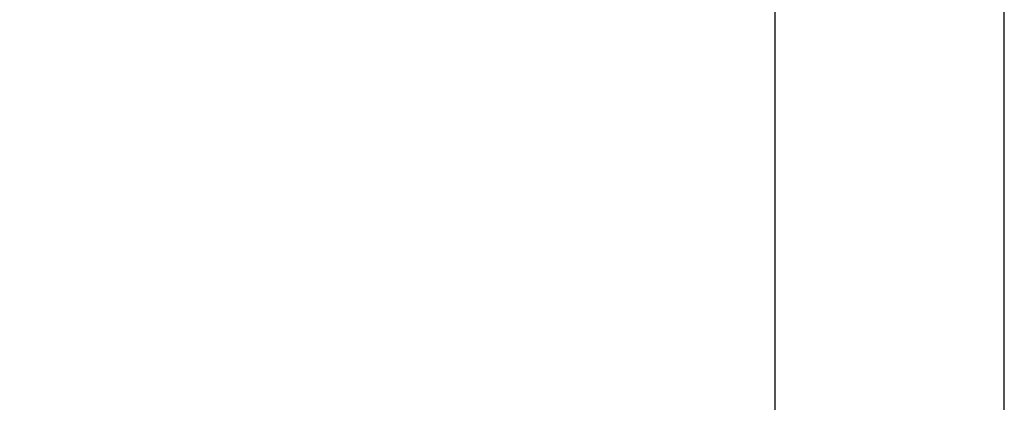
# Model space of a CAD drawing. Header units: millimetres. Extents: x 0 to 4205, y -17 to 2970.
# Tile 15 of 28: x 2209 to 2424, y 677 to 760. Entities that reach past the tile are written whole.
import ezdxf

# ---------------------------------------------------------------- set-up
doc = ezdxf.new("R2010")
doc.units = ezdxf.units.MM
doc.header["$LTSCALE"] = 5
doc.styles.add('SLDTEXTSTYLE0', font='TXT', dxfattribs={"width": 0.605})
doc.dimstyles.new('SLDDIMSTYLE6', dxfattribs={"dimtxt": 12.841593, "dimasz": 16.5, "dimexe": 0, "dimexo": 0.0625, "dimgap": 3.210398, "dimtad": 1, "dimdec": 4, "dimlfac": 5, "dimzin": 12, "dimdsep": 46, "dimtxsty": 'SLDTEXTSTYLE0', "dimsah": 1, "dimcen": 0.09, "dimadec": 3, "dimazin": 3, "dimtfac": 1, "dimtdec": 1, "dimtofl": 0, "dimtmove": 0, "dimatfit": 3, "dimfxl": 0, "dimfrac": 2, "dimtolj": 1, "dimtzin": 12, "dimarcsym": 0})

# ---------------------------------------------------------------- blocks, each defined once
blk = doc.blocks.new('_D_11')
at = {"color": 7, "linetype": 'Continuous', "lineweight": 18}
for p, q in [((2069.92, 754.22), (2020.89, 782.53)), ((2069.92, 374.22), (2020.89, 345.92))]:
    blk.add_line(p, q, dxfattribs=at)
blk.add_arc((2399.01, 564.22), 431.61, 150, 210, dxfattribs=at)
for points in [[(2025.22, 780.03), (2015.06, 766.79), (2019.44, 764.37)], [(2025.22, 348.42), (2019.44, 364.07), (2015.06, 361.65)]]:
    blk.add_solid(points, dxfattribs=at)
at = {"color": 7, "linetype": 'Continuous', "lineweight": 18, "insert": (1950.73, 587.14), "char_height": 13.229, "attachment_point": 1, "rotation": 85.3719, "style": 'SLDTEXTSTYLE0'}
blk.add_mtext('60°', dxfattribs=at)

msp = doc.modelspace()

# ---------------------------------------------------------------- linework, layer by layer
at = {"color": 7, "linetype": 'Continuous', "lineweight": 25}
for p, q in [((2374.006106, 841.972355), (2374.006106, 672.379431)), ((2424.006106, 627.722355), (2424.006106, 841.972355))]:
    msp.add_line(p, q, dxfattribs=at)

# ---------------------------------------------------------------- dimensions: what is measured, and where the dimension line sits
at = {"color": 7, "linetype": 'Continuous', "lineweight": 18}
dim = msp.add_angular_dim_2l(base=(1967.398841, 564.222355), line1=((2399.006106, 564.222355), (2069.916453, 754.222355)), line2=((2069.916453, 374.222355), (2399.006106, 564.222355)), dimstyle='SLDDIMSTYLE6', dxfattribs=at)
dim.commit()
dim.dimension.update_dxf_attribs({"geometry": '_D_11', "text_midpoint": (1968.806106, 599.047505), "dimtype": 162})

doc.saveas('drawing.dxf')
